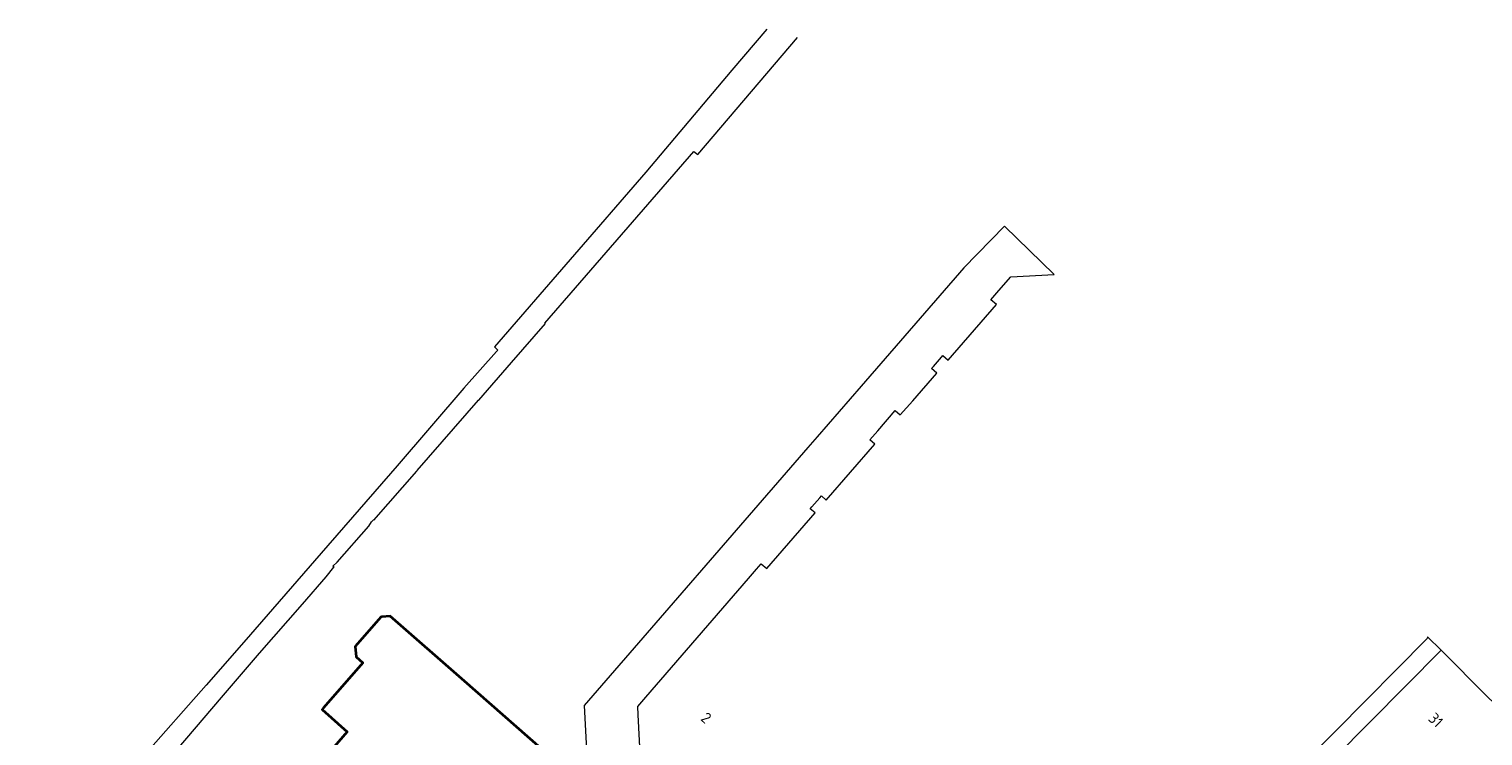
# Model space of a CAD drawing. Extents: x 150256 to 156914, y 461459 to 469481.
# Tile 176 of 256: x 155487 to 155665, y 462882 to 462969. Entities that reach past the tile are written whole.
import ezdxf
from ezdxf.enums import TextEntityAlignment as Align

# ---------------------------------------------------------------- set-up
doc = ezdxf.new("R2010")
doc.units = 0
doc.header["$LTSCALE"] = 0.75
for name, color, linetype, lineweight in [('B-RO-OG-BEBOUWING-GV', 6, 'CONTINUOUS', 35), ('B-RO-OG-BEBOUWING-T18', 1, 'CONTINUOUS', 18), ('B-RO-VH-VERHARDING_BETONSTRAATSTEEN-GV', 251, 'CONTINUOUS', 18), ('B-RO-VH-VERHARDING_TEGEL-GV', 251, 'CONTINUOUS', 18)]:
    doc.layers.add(name, color=color, linetype=linetype, lineweight=lineweight)
doc.styles.add('NLCS-ISO-M200-T18', font='NLCS-ISO.ttf', dxfattribs={"height": 360})

msp = doc.modelspace()

# ---------------------------------------------------------------- linework, layer by layer
at = {"layer": 'B-RO-OG-BEBOUWING-GV'}
msp.add_lwpolyline([(155551.274, 462879.041), (155540.2, 462888.754), (155531.124, 462896.714), (155530.112, 462896.609), (155529.97, 462896.595), (155526.842, 462892.984), (155526.958, 462891.726), (155527.788, 462890.999), (155522.963, 462885.491), (155522.785, 462885.288), (155525.861, 462882.566), (155521.328, 462877.354)], dxfattribs=at)
at = {"layer": 'B-RO-VH-VERHARDING_BETONSTRAATSTEEN-GV'}
for points in [[(155561.915, 462875.999), (155561.455, 462884.619), (155561.4, 462885.66), (155562.381, 462886.795), (155574.928, 462901.315), (155575.909, 462902.45), (155576.493, 462903.126), (155577.174, 462902.533), (155583.09, 462909.342), (155582.5, 462909.86), (155582.685, 462910.074), (155583.667, 462911.208), (155583.86, 462911.43), (155584.455, 462910.913), (155590.38, 462917.745), (155589.78, 462918.27), (155590.759, 462919.406), (155592.9, 462921.89), (155593.514, 462921.352), (155595.03, 462923.05), (155597.961, 462926.463), (155597.34, 462927.01), (155597.573, 462927.28), (155598.553, 462928.416), (155598.72, 462928.61), (155599.362, 462928.043), (155605.26, 462934.853), (155604.6, 462935.43), (155605.584, 462936.562), (155607.026, 462938.223), (155612.328, 462938.536), (155606.276, 462944.457), (155601.27, 462939.34), (155588.715, 462924.87), (155583.338, 462918.671)], [(155583.338, 462918.671), (155582.196, 462917.351), (155554.83, 462885.79), (155555.35, 462876.469), (155555.39, 462875.75), (155558.29, 462873.23), (155558.58, 462868.941), (155557.501, 462867.693), (155540.857, 462848.448), (155540.202, 462847.693), (155537.011, 462844.018), (155524.825, 462829.95)]]:
    msp.add_lwpolyline(points, dxfattribs=at)
at = {"layer": 'B-RO-VH-VERHARDING_TEGEL-GV'}
for points in [[(155577.195, 462968.559), (155572.887, 462963.539), (155562.371, 462951.03), (155543.894, 462929.685), (155544.295, 462929.278), (155544.138, 462929.105), (155540.136, 462924.612), (155531.971, 462915.121), (155522.684, 462904.419), (155513.198, 462893.532), (155508.598, 462888.28), (155500.919, 462879.522), (155500.523, 462879.792), (155499.07, 462878.14), (155486.943, 462864.313)], [(155502.948, 462877.92), (155510.489, 462886.76), (155515.131, 462892.175), (155520.404, 462898.189), (155523.289, 462901.506), (155524.216, 462902.691), (155524.252, 462902.737), (155524.111, 462902.826), (155524.637, 462903.328), (155528.507, 462907.719), (155528.514, 462907.729), (155528.843, 462908.251), (155529.09, 462908.496), (155529.119, 462908.441), (155534.37, 462914.462), (155534.425, 462914.525), (155541.933, 462923.137), (155541.952, 462923.158), (155545.964, 462927.759), (155550.093, 462932.532), (155550.048, 462932.571), (155568.25, 462953.56), (155568.73, 462953.22), (155580.938, 462967.527)], [(155629.18, 462861.74), (155659.658, 462892.567), (155657.995, 462894.168), (155657.987, 462894.104), (155657.971, 462893.979), (155635.537, 462871.316)], [(155659.658, 462892.567), (155665.318, 462886.884), (155670.713, 462881.712), (155671.831, 462880.64), (155694.56, 462858.325), (155694.187, 462857.924), (155697.363, 462855.074), (155701.923, 462850.982), (155702.029, 462851.1), (155702.282, 462850.878), (155701.642, 462850.151), (155707.566, 462845.077), (155706.855, 462843.762), (155708.773, 462842.149), (155711.982, 462839.376)]]:
    msp.add_lwpolyline(points, dxfattribs=at)

# ---------------------------------------------------------------- texts
at = {"layer": 'B-RO-OG-BEBOUWING-T18', "style": 'NLCS-ISO-M200-T18'}
for s, rotation, p in [('2', 319, (155569.774, 462884.273)), ('31', 316.2, (155659.024, 462883.999))]:
    msp.add_text(s, height=1.35, rotation=rotation, dxfattribs=at).set_placement(p, align=Align.MIDDLE)

doc.saveas('drawing.dxf')
